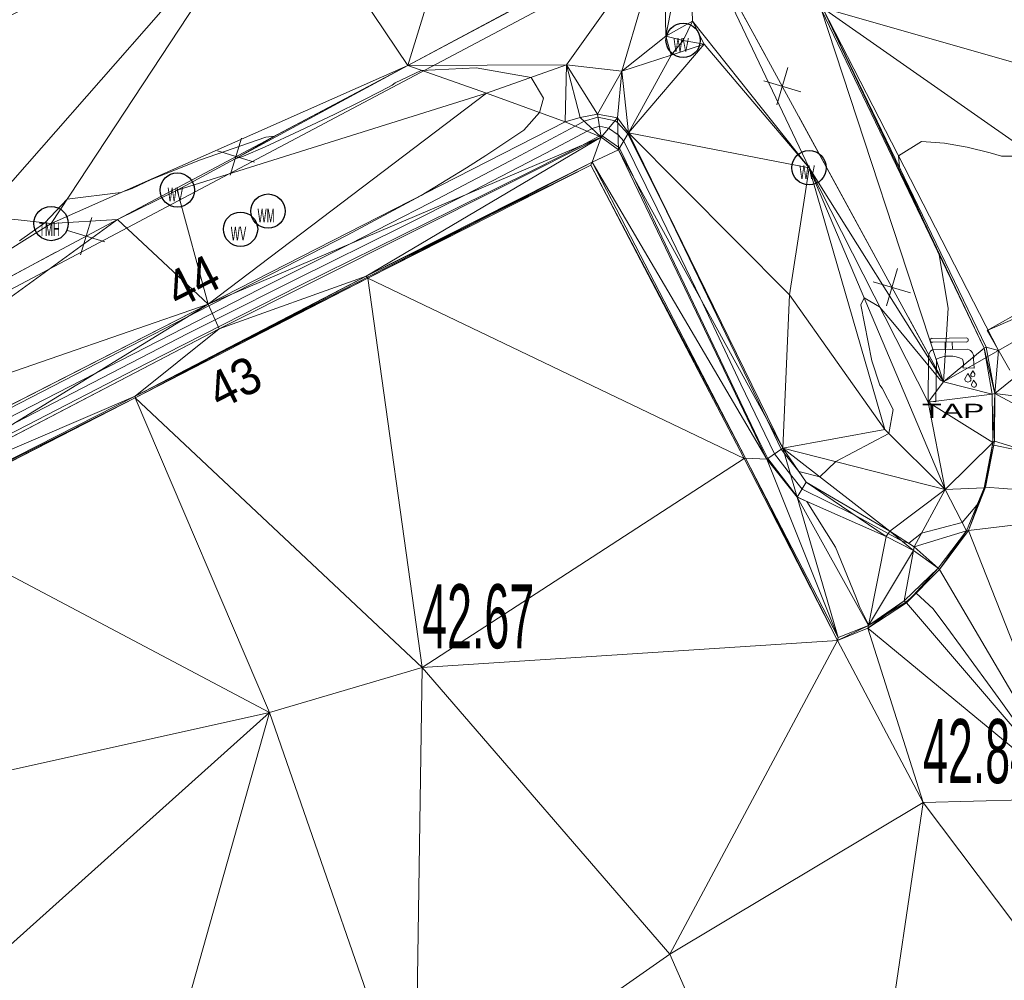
# Model space of a CAD drawing. Extents: x 79271 to 79617, y -3659238 to -3658956.
# Tile 22 of 29: x 79408 to 79430, y -3659043 to -3659022. Entities that reach past the tile are written whole.
import ezdxf
from ezdxf.enums import TextEntityAlignment as Align
from ezdxf.lldxf.tags import DXFTag

# ---------------------------------------------------------------- set-up
doc = ezdxf.new("R2010")
doc.units = 0
for name, color, linetype in [('3dFace', 7, 'Continuous'), ('BK', 7, 'Continuous'), ('BOTTOM_OF_RETAINING_WALL', 7, 'Continuous'), ('CAD', 7, 'Continuous'), ('CODE', 7, 'Continuous'), ('ELEVATION', 7, 'Continuous'), ('ERF_LINES', 7, 'Continuous'), ('FENCE', 7, 'Continuous'), ('GATE', 7, 'Continuous'), ('GCONTOUR', 7, 'Continuous'), ('MCONTOUR', 7, 'Continuous'), ('TAP', 7, 'Continuous'), ('TELEPHONE_MANHOLE', 7, 'Continuous'), ('TK', 7, 'Continuous'), ('TOP_OF_RETAINING_WALL', 7, 'Continuous'), ('WATER_VALVE', 7, 'Continuous'), ('WM', 7, 'Continuous')]:
    doc.layers.add(name, color=color, linetype=linetype)
doc.styles.add('Arial', font='arial.ttf', dxfattribs={"height": 1})
tags = doc.linetypes.add('DOTTED500', pattern=[1.2, 0.7, -0.5]).pattern_tags.tags
tags[6:7] = [DXFTag(74, 4), DXFTag(75, 0), DXFTag(340, '0'), DXFTag(46, 0.0), DXFTag(50, 0.0), DXFTag(44, 0.0), DXFTag(45, 0.0)]
tags[4:5] = [DXFTag(74, 4), DXFTag(75, 0), DXFTag(340, '0'), DXFTag(46, 0.0), DXFTag(50, 0.0), DXFTag(44, 0.0), DXFTag(45, 0.0)]

msp = doc.modelspace()

# ---------------------------------------------------------------- linework, layer by layer
at = {"layer": '3dFace', "color": 142, "linetype": 'Continuous', "lineweight": 0, "transparency": 33554687}
for points in [[(79432.348, -3659015.181, 44.052), (79425.873, -3659021.76, 44.19), (79437.577, -3659025.099, 43.866), (79432.348, -3659015.181, 44.052)], [(79414.018, -3659018.867, 44.394), (79416.809, -3659023.021, 44.467), (79418.599, -3659017.203, 44.489), (79414.018, -3659018.867, 44.394)], [(79418.599, -3659017.203, 44.489), (79416.809, -3659023.021, 44.467), (79422.408, -3659020.015, 44.446), (79418.599, -3659017.203, 44.489)], [(79408.017, -3659021.983, 44.484), (79407.497, -3659026.305, 44.419), (79414.018, -3659018.867, 44.394), (79408.017, -3659021.983, 44.484)], [(79407.497, -3659026.305, 44.419), (79409.015, -3659026.472, 44.508), (79414.018, -3659018.867, 44.394), (79407.497, -3659026.305, 44.419)], [(79409.015, -3659026.472, 44.508), (79416.809, -3659023.021, 44.467), (79414.018, -3659018.867, 44.394), (79409.015, -3659026.472, 44.508)], [(79422.408, -3659020.015, 44.446), (79422.445, -3659022.382, 44.178), (79422.961, -3659019.742, 44.21), (79422.408, -3659020.015, 44.446)], [(79422.961, -3659019.742, 44.21), (79422.445, -3659022.382, 44.178), (79423.031, -3659022.054, 44.2), (79422.961, -3659019.742, 44.21)], [(79423.031, -3659022.054, 44.2), (79425.579, -3659025.254, 44.163), (79422.961, -3659019.742, 44.21), (79423.031, -3659022.054, 44.2)], [(79422.961, -3659019.742, 44.21), (79425.579, -3659025.254, 44.163), (79428.518, -3659029.934, 44), (79422.961, -3659019.742, 44.21)], [(79422.961, -3659019.742, 44.21), (79428.518, -3659029.934, 44), (79425.841, -3659021.786, 44.29), (79422.961, -3659019.742, 44.21)], [(79416.809, -3659023.021, 44.467), (79420.276, -3659023.008, 44.377), (79422.408, -3659020.015, 44.446), (79416.809, -3659023.021, 44.467)], [(79422.408, -3659020.015, 44.446), (79420.276, -3659023.008, 44.377), (79421.49, -3659023.144, 44.224), (79422.408, -3659020.015, 44.446)], [(79422.408, -3659020.015, 44.446), (79421.49, -3659023.144, 44.224), (79422.445, -3659022.382, 44.178), (79422.408, -3659020.015, 44.446)], [(79425.841, -3659021.786, 44.29), (79429.402, -3659029.193, 43.89), (79425.873, -3659021.76, 44.19), (79425.841, -3659021.786, 44.29)], [(79425.841, -3659021.786, 44.29), (79428.518, -3659029.934, 44), (79429.402, -3659029.193, 43.89), (79425.841, -3659021.786, 44.29)], [(79429.721, -3659029.243, 43.75), (79433.484, -3659027.084, 43.878), (79425.873, -3659021.76, 44.19), (79429.721, -3659029.243, 43.75)], [(79437.577, -3659025.099, 43.866), (79425.873, -3659021.76, 44.19), (79433.484, -3659027.084, 43.878), (79437.577, -3659025.099, 43.866)], [(79425.873, -3659021.76, 44.19), (79429.402, -3659029.193, 43.89), (79429.451, -3659029.174, 43.785), (79425.873, -3659021.76, 44.19)], [(79425.873, -3659021.76, 44.19), (79429.451, -3659029.174, 43.785), (79429.721, -3659029.243, 43.75), (79425.873, -3659021.76, 44.19)], [(79423.031, -3659022.054, 44.2), (79422.445, -3659022.382, 44.178), (79422.827, -3659022.471, 44.139), (79423.031, -3659022.054, 44.2)], [(79423.031, -3659022.054, 44.2), (79422.827, -3659022.471, 44.139), (79423.288, -3659022.552, 44.153), (79423.031, -3659022.054, 44.2)], [(79423.288, -3659022.552, 44.153), (79425.579, -3659025.254, 44.163), (79423.031, -3659022.054, 44.2), (79423.288, -3659022.552, 44.153)], [(79422.565, -3659022.794, 44.147), (79422.445, -3659022.382, 44.178), (79421.49, -3659023.144, 44.224), (79422.565, -3659022.794, 44.147)], [(79422.827, -3659022.471, 44.139), (79422.445, -3659022.382, 44.178), (79422.565, -3659022.794, 44.147), (79422.827, -3659022.471, 44.139)], [(79422.827, -3659022.471, 44.139), (79422.565, -3659022.794, 44.147), (79423.288, -3659022.552, 44.153), (79422.827, -3659022.471, 44.139)], [(79422.565, -3659022.794, 44.147), (79421.633, -3659024.49, 44.084), (79423.288, -3659022.552, 44.153), (79422.565, -3659022.794, 44.147)], [(79423.288, -3659022.552, 44.153), (79421.633, -3659024.49, 44.084), (79425.579, -3659025.254, 44.163), (79423.288, -3659022.552, 44.153)], [(79421.49, -3659023.144, 44.224), (79421.633, -3659024.49, 44.084), (79422.565, -3659022.794, 44.147), (79421.49, -3659023.144, 44.224)], [(79409.015, -3659026.472, 44.508), (79410.467, -3659026.381, 44.539), (79416.809, -3659023.021, 44.467), (79409.015, -3659026.472, 44.508)], [(79416.809, -3659023.021, 44.467), (79410.467, -3659026.381, 44.539), (79411.773, -3659025.741, 44.511), (79416.809, -3659023.021, 44.467)], [(79411.773, -3659025.741, 44.511), (79418.528, -3659023.627, 44.656), (79416.809, -3659023.021, 44.467), (79411.773, -3659025.741, 44.511)], [(79418.528, -3659023.627, 44.656), (79420.276, -3659023.008, 44.377), (79416.809, -3659023.021, 44.467), (79418.528, -3659023.627, 44.656)], [(79418.528, -3659023.627, 44.656), (79420.247, -3659024.251, 44.425), (79420.276, -3659023.008, 44.377), (79418.528, -3659023.627, 44.656)], [(79420.276, -3659023.008, 44.377), (79420.247, -3659024.251, 44.425), (79420.578, -3659024.155, 44.256), (79420.276, -3659023.008, 44.377)], [(79420.276, -3659023.008, 44.377), (79420.578, -3659024.155, 44.256), (79420.957, -3659024.086, 44.145), (79420.276, -3659023.008, 44.377)], [(79420.276, -3659023.008, 44.377), (79420.957, -3659024.086, 44.145), (79421.49, -3659023.144, 44.224), (79420.276, -3659023.008, 44.377)], [(79421.49, -3659023.144, 44.224), (79420.957, -3659024.086, 44.145), (79421.39, -3659024.165, 44.187), (79421.49, -3659023.144, 44.224)], [(79421.49, -3659023.144, 44.224), (79421.39, -3659024.165, 44.187), (79421.633, -3659024.49, 44.084), (79421.49, -3659023.144, 44.224)], [(79411.773, -3659025.741, 44.511), (79412.449, -3659028.234, 44.611), (79418.528, -3659023.627, 44.656), (79411.773, -3659025.741, 44.511)], [(79418.528, -3659023.627, 44.656), (79412.449, -3659028.234, 44.611), (79420.247, -3659024.251, 44.425), (79418.528, -3659023.627, 44.656)], [(79420.247, -3659024.251, 44.425), (79421.035, -3659024.586, 42.914), (79420.578, -3659024.155, 44.256), (79420.247, -3659024.251, 44.425)], [(79420.578, -3659024.155, 44.256), (79421.035, -3659024.586, 42.914), (79420.957, -3659024.086, 44.145), (79420.578, -3659024.155, 44.256)], [(79420.957, -3659024.086, 44.145), (79421.035, -3659024.586, 42.914), (79421.39, -3659024.165, 44.187), (79420.957, -3659024.086, 44.145)], [(79421.39, -3659024.165, 44.187), (79421.035, -3659024.586, 42.914), (79421.417, -3659024.86, 42.892), (79421.39, -3659024.165, 44.187)], [(79421.39, -3659024.165, 44.187), (79421.417, -3659024.86, 42.892), (79421.633, -3659024.49, 44.084), (79421.39, -3659024.165, 44.187)], [(79420.247, -3659024.251, 44.425), (79412.449, -3659028.234, 44.611), (79421.035, -3659024.586, 42.914), (79420.247, -3659024.251, 44.425)], [(79421.035, -3659024.586, 42.914), (79412.449, -3659028.234, 44.611), (79412.685, -3659028.772, 42.846), (79421.035, -3659024.586, 42.914)], [(79421.035, -3659024.586, 42.914), (79412.685, -3659028.772, 42.846), (79415.9, -3659027.626, 42.78), (79421.035, -3659024.586, 42.914)], [(79421.035, -3659024.586, 42.914), (79415.9, -3659027.626, 42.78), (79420.838, -3659025.128, 42.856), (79421.035, -3659024.586, 42.914)], [(79421.417, -3659024.86, 42.892), (79421.035, -3659024.586, 42.914), (79420.838, -3659025.128, 42.856), (79421.417, -3659024.86, 42.892)], [(79421.417, -3659024.86, 42.892), (79425.005, -3659031.378, 44.116), (79421.633, -3659024.49, 44.084), (79421.417, -3659024.86, 42.892)], [(79421.633, -3659024.49, 44.084), (79425.005, -3659031.378, 44.116), (79425.153, -3659028.033, 44.106), (79421.633, -3659024.49, 44.084)], [(79425.579, -3659025.254, 44.163), (79421.633, -3659024.49, 44.084), (79425.153, -3659028.033, 44.106), (79425.579, -3659025.254, 44.163)], [(79420.838, -3659025.128, 42.856), (79424.659, -3659031.618, 42.936), (79421.417, -3659024.86, 42.892), (79420.838, -3659025.128, 42.856)], [(79421.417, -3659024.86, 42.892), (79424.659, -3659031.618, 42.936), (79425.005, -3659031.378, 44.116), (79421.417, -3659024.86, 42.892)], [(79420.838, -3659025.128, 42.856), (79415.9, -3659027.626, 42.78), (79415.937, -3659027.668, 42.657), (79420.838, -3659025.128, 42.856)], [(79420.838, -3659025.128, 42.856), (79415.937, -3659027.668, 42.657), (79420.806, -3659025.198, 42.733), (79420.838, -3659025.128, 42.856)], [(79415.937, -3659027.668, 42.657), (79424.159, -3659031.603, 42.758), (79420.806, -3659025.198, 42.733), (79415.937, -3659027.668, 42.657)], [(79420.806, -3659025.198, 42.733), (79424.191, -3659031.602, 42.88), (79420.838, -3659025.128, 42.856), (79420.806, -3659025.198, 42.733)], [(79420.806, -3659025.198, 42.733), (79424.159, -3659031.603, 42.758), (79424.191, -3659031.602, 42.88), (79420.806, -3659025.198, 42.733)], [(79420.838, -3659025.128, 42.856), (79424.191, -3659031.602, 42.88), (79424.659, -3659031.618, 42.936), (79420.838, -3659025.128, 42.856)], [(79427.231, -3659030.974, 44.017), (79425.579, -3659025.254, 44.163), (79425.153, -3659028.033, 44.106), (79427.231, -3659030.974, 44.017)], [(79428.178, -3659030.378, 43.888), (79428.518, -3659029.934, 44), (79425.579, -3659025.254, 44.163), (79428.178, -3659030.378, 43.888)], [(79428.549, -3659032.287, 43.76), (79425.579, -3659025.254, 44.163), (79427.231, -3659030.974, 44.017), (79428.549, -3659032.287, 43.76)], [(79428.549, -3659032.287, 43.76), (79428.178, -3659030.378, 43.888), (79425.579, -3659025.254, 44.163), (79428.549, -3659032.287, 43.76)], [(79410.467, -3659026.381, 44.539), (79412.449, -3659028.234, 44.611), (79411.773, -3659025.741, 44.511), (79410.467, -3659026.381, 44.539)], [(79401.617, -3659031.098, 44.64), (79409.015, -3659026.472, 44.508), (79407.497, -3659026.305, 44.419), (79401.617, -3659031.098, 44.64)], [(79410.467, -3659026.381, 44.539), (79401.617, -3659031.098, 44.64), (79403.807, -3659031.219, 44.631), (79410.467, -3659026.381, 44.539)], [(79401.617, -3659031.098, 44.64), (79410.467, -3659026.381, 44.539), (79409.015, -3659026.472, 44.508), (79401.617, -3659031.098, 44.64)], [(79410.467, -3659026.381, 44.539), (79403.807, -3659031.219, 44.631), (79412.449, -3659028.234, 44.611), (79410.467, -3659026.381, 44.539)], [(79429.637, -3659030.189, 43.656), (79433.484, -3659027.084, 43.878), (79429.721, -3659029.243, 43.75), (79429.637, -3659030.189, 43.656)], [(79429.637, -3659030.189, 43.656), (79439.023, -3659031.37, 43.604), (79433.484, -3659027.084, 43.878), (79429.637, -3659030.189, 43.656)], [(79415.9, -3659027.626, 42.78), (79412.685, -3659028.772, 42.846), (79410.853, -3659030.245, 42.791), (79415.9, -3659027.626, 42.78)], [(79415.9, -3659027.626, 42.78), (79410.853, -3659030.245, 42.791), (79415.937, -3659027.668, 42.657), (79415.9, -3659027.626, 42.78)], [(79410.854, -3659030.284, 42.622), (79415.937, -3659027.668, 42.657), (79410.853, -3659030.245, 42.791), (79410.854, -3659030.284, 42.622)], [(79410.854, -3659030.284, 42.622), (79417.124, -3659036.174, 42.669), (79415.937, -3659027.668, 42.657), (79410.854, -3659030.284, 42.622)], [(79417.124, -3659036.174, 42.669), (79424.159, -3659031.603, 42.758), (79415.937, -3659027.668, 42.657), (79417.124, -3659036.174, 42.669)], [(79425.005, -3659031.378, 44.116), (79427.231, -3659030.974, 44.017), (79425.153, -3659028.033, 44.106), (79425.005, -3659031.378, 44.116)], [(79412.449, -3659028.234, 44.611), (79403.807, -3659031.219, 44.631), (79404.865, -3659032.101, 44.71), (79412.449, -3659028.234, 44.611)], [(79412.449, -3659028.234, 44.611), (79404.865, -3659032.101, 44.71), (79405.267, -3659032.64, 42.738), (79412.449, -3659028.234, 44.611)], [(79412.449, -3659028.234, 44.611), (79405.267, -3659032.64, 42.738), (79412.685, -3659028.772, 42.846), (79412.449, -3659028.234, 44.611)], [(79412.685, -3659028.772, 42.846), (79405.267, -3659032.64, 42.738), (79410.853, -3659030.245, 42.791), (79412.685, -3659028.772, 42.846)], [(79428.518, -3659029.934, 44), (79429.578, -3659030.202, 43.816), (79429.402, -3659029.193, 43.89), (79428.518, -3659029.934, 44)], [(79429.402, -3659029.193, 43.89), (79429.637, -3659030.189, 43.656), (79429.451, -3659029.174, 43.785), (79429.402, -3659029.193, 43.89)], [(79429.402, -3659029.193, 43.89), (79429.578, -3659030.202, 43.816), (79429.637, -3659030.189, 43.656), (79429.402, -3659029.193, 43.89)], [(79429.451, -3659029.174, 43.785), (79429.637, -3659030.189, 43.656), (79429.721, -3659029.243, 43.75), (79429.451, -3659029.174, 43.785)], [(79428.178, -3659030.378, 43.888), (79429.578, -3659030.202, 43.816), (79428.518, -3659029.934, 44), (79428.178, -3659030.378, 43.888)], [(79428.178, -3659030.378, 43.888), (79429.595, -3659031.255, 43.685), (79429.578, -3659030.202, 43.816), (79428.178, -3659030.378, 43.888)], [(79429.578, -3659030.202, 43.816), (79429.595, -3659031.255, 43.685), (79429.637, -3659030.189, 43.656), (79429.578, -3659030.202, 43.816)], [(79429.637, -3659030.189, 43.656), (79429.595, -3659031.255, 43.685), (79429.634, -3659031.226, 43.512), (79429.637, -3659030.189, 43.656)], [(79429.634, -3659031.226, 43.512), (79434.069, -3659032.584, 43.465), (79429.637, -3659030.189, 43.656), (79429.634, -3659031.226, 43.512)], [(79429.637, -3659030.189, 43.656), (79434.069, -3659032.584, 43.465), (79439.023, -3659031.37, 43.604), (79429.637, -3659030.189, 43.656)], [(79410.853, -3659030.245, 42.791), (79405.267, -3659032.64, 42.738), (79405.701, -3659032.861, 42.69), (79410.853, -3659030.245, 42.791)], [(79410.853, -3659030.245, 42.791), (79405.701, -3659032.861, 42.69), (79410.854, -3659030.284, 42.622), (79410.853, -3659030.245, 42.791)], [(79410.854, -3659030.284, 42.622), (79405.701, -3659032.861, 42.69), (79405.733, -3659032.897, 42.569), (79410.854, -3659030.284, 42.622)], [(79405.733, -3659032.897, 42.569), (79413.784, -3659037.158, 42.658), (79410.854, -3659030.284, 42.622), (79405.733, -3659032.897, 42.569)], [(79410.854, -3659030.284, 42.622), (79413.784, -3659037.158, 42.658), (79417.124, -3659036.174, 42.669), (79410.854, -3659030.284, 42.622)], [(79428.178, -3659030.378, 43.888), (79428.549, -3659032.287, 43.76), (79429.595, -3659031.255, 43.685), (79428.178, -3659030.378, 43.888)], [(79425.005, -3659031.378, 44.116), (79428.549, -3659032.287, 43.76), (79427.231, -3659030.974, 44.017), (79425.005, -3659031.378, 44.116)], [(79429.595, -3659031.255, 43.685), (79428.549, -3659032.287, 43.76), (79429.404, -3659032.245, 43.545), (79429.595, -3659031.255, 43.685)], [(79429.595, -3659031.255, 43.685), (79429.404, -3659032.245, 43.545), (79429.432, -3659032.236, 43.379), (79429.595, -3659031.255, 43.685)], [(79429.595, -3659031.255, 43.685), (79429.432, -3659032.236, 43.379), (79429.634, -3659031.226, 43.512), (79429.595, -3659031.255, 43.685)], [(79429.432, -3659032.236, 43.379), (79434.069, -3659032.584, 43.465), (79429.634, -3659031.226, 43.512), (79429.432, -3659032.236, 43.379)], [(79425.317, -3659032.452, 42.976), (79425.005, -3659031.378, 44.116), (79424.659, -3659031.618, 42.936), (79425.317, -3659032.452, 42.976)], [(79425.317, -3659032.452, 42.976), (79425.517, -3659032.125, 43.947), (79425.005, -3659031.378, 44.116), (79425.317, -3659032.452, 42.976)], [(79427.346, -3659033.192, 43.781), (79428.549, -3659032.287, 43.76), (79425.005, -3659031.378, 44.116), (79427.346, -3659033.192, 43.781)], [(79425.005, -3659031.378, 44.116), (79425.517, -3659032.125, 43.947), (79427.346, -3659033.192, 43.781), (79425.005, -3659031.378, 44.116)], [(79417.124, -3659036.174, 42.669), (79426.202, -3659035.585, 42.783), (79424.159, -3659031.603, 42.758), (79417.124, -3659036.174, 42.669)], [(79424.159, -3659031.603, 42.758), (79426.202, -3659035.585, 42.783), (79424.191, -3659031.602, 42.88), (79424.159, -3659031.603, 42.758)], [(79424.191, -3659031.602, 42.88), (79426.202, -3659035.585, 42.783), (79426.216, -3659035.52, 42.845), (79424.191, -3659031.602, 42.88)], [(79424.191, -3659031.602, 42.88), (79426.216, -3659035.52, 42.845), (79424.659, -3659031.618, 42.936), (79424.191, -3659031.602, 42.88)], [(79424.659, -3659031.618, 42.936), (79426.216, -3659035.52, 42.845), (79425.317, -3659032.452, 42.976), (79424.659, -3659031.618, 42.936)], [(79425.317, -3659032.452, 42.976), (79427.261, -3659033.309, 43.193), (79425.517, -3659032.125, 43.947), (79425.317, -3659032.452, 42.976)], [(79425.517, -3659032.125, 43.947), (79427.261, -3659033.309, 43.193), (79427.346, -3659033.192, 43.781), (79425.517, -3659032.125, 43.947)], [(79427.874, -3659033.533, 43.42), (79428.549, -3659032.287, 43.76), (79427.346, -3659033.192, 43.781), (79427.874, -3659033.533, 43.42)], [(79427.874, -3659033.533, 43.42), (79429.018, -3659033.184, 43.435), (79428.549, -3659032.287, 43.76), (79427.874, -3659033.533, 43.42)], [(79428.549, -3659032.287, 43.76), (79429.018, -3659033.184, 43.435), (79429.404, -3659032.245, 43.545), (79428.549, -3659032.287, 43.76)], [(79429.404, -3659032.245, 43.545), (79429.018, -3659033.184, 43.435), (79429.064, -3659033.179, 43.272), (79429.404, -3659032.245, 43.545)], [(79429.404, -3659032.245, 43.545), (79429.064, -3659033.179, 43.272), (79429.432, -3659032.236, 43.379), (79429.404, -3659032.245, 43.545)], [(79429.064, -3659033.179, 43.272), (79434.069, -3659032.584, 43.465), (79429.432, -3659032.236, 43.379), (79429.064, -3659033.179, 43.272)], [(79425.317, -3659032.452, 42.976), (79426.216, -3659035.52, 42.845), (79426.874, -3659035.256, 42.998), (79425.317, -3659032.452, 42.976)], [(79425.317, -3659032.452, 42.976), (79426.874, -3659035.256, 42.998), (79427.261, -3659033.309, 43.193), (79425.317, -3659032.452, 42.976)], [(79429.064, -3659033.179, 43.272), (79431.375, -3659039.032, 43.009), (79434.069, -3659032.584, 43.465), (79429.064, -3659033.179, 43.272)], [(79405.733, -3659032.897, 42.569), (79400.575, -3659040.091, 42.517), (79413.784, -3659037.158, 42.658), (79405.733, -3659032.897, 42.569)], [(79427.261, -3659033.309, 43.193), (79427.86, -3659033.617, 43.24), (79427.346, -3659033.192, 43.781), (79427.261, -3659033.309, 43.193)], [(79427.346, -3659033.192, 43.781), (79427.86, -3659033.617, 43.24), (79427.874, -3659033.533, 43.42), (79427.346, -3659033.192, 43.781)], [(79427.874, -3659033.533, 43.42), (79428.402, -3659034.004, 43.286), (79429.018, -3659033.184, 43.435), (79427.874, -3659033.533, 43.42)], [(79429.018, -3659033.184, 43.435), (79428.402, -3659034.004, 43.286), (79428.429, -3659034.03, 43.116), (79429.018, -3659033.184, 43.435)], [(79429.018, -3659033.184, 43.435), (79428.429, -3659034.03, 43.116), (79429.064, -3659033.179, 43.272), (79429.018, -3659033.184, 43.435)], [(79428.429, -3659034.03, 43.116), (79431.375, -3659039.032, 43.009), (79429.064, -3659033.179, 43.272), (79428.429, -3659034.03, 43.116)], [(79427.261, -3659033.309, 43.193), (79426.874, -3659035.256, 42.998), (79427.86, -3659033.617, 43.24), (79427.261, -3659033.309, 43.193)], [(79427.86, -3659033.617, 43.24), (79426.874, -3659035.256, 42.998), (79427.658, -3659034.719, 43.114), (79427.86, -3659033.617, 43.24)], [(79427.86, -3659033.617, 43.24), (79427.658, -3659034.719, 43.114), (79428.402, -3659034.004, 43.286), (79427.86, -3659033.617, 43.24)], [(79427.86, -3659033.617, 43.24), (79428.402, -3659034.004, 43.286), (79427.874, -3659033.533, 43.42), (79427.86, -3659033.617, 43.24)], [(79428.402, -3659034.004, 43.286), (79427.658, -3659034.719, 43.114), (79427.705, -3659034.761, 42.952), (79428.402, -3659034.004, 43.286)], [(79428.402, -3659034.004, 43.286), (79427.705, -3659034.761, 42.952), (79428.429, -3659034.03, 43.116), (79428.402, -3659034.004, 43.286)], [(79427.705, -3659034.761, 42.952), (79431.375, -3659039.032, 43.009), (79428.429, -3659034.03, 43.116), (79427.705, -3659034.761, 42.952)], [(79427.658, -3659034.719, 43.114), (79426.874, -3659035.256, 42.998), (79426.864, -3659035.317, 42.87), (79427.658, -3659034.719, 43.114)], [(79427.658, -3659034.719, 43.114), (79426.864, -3659035.317, 42.87), (79427.705, -3659034.761, 42.952), (79427.658, -3659034.719, 43.114)], [(79426.864, -3659035.317, 42.87), (79431.375, -3659039.032, 43.009), (79427.705, -3659034.761, 42.952), (79426.864, -3659035.317, 42.87)], [(79426.874, -3659035.256, 42.998), (79426.216, -3659035.52, 42.845), (79426.202, -3659035.585, 42.783), (79426.874, -3659035.256, 42.998)], [(79426.874, -3659035.256, 42.998), (79426.202, -3659035.585, 42.783), (79426.864, -3659035.317, 42.87), (79426.874, -3659035.256, 42.998)], [(79428.069, -3659039.12, 42.838), (79426.864, -3659035.317, 42.87), (79426.202, -3659035.585, 42.783), (79428.069, -3659039.12, 42.838)], [(79428.069, -3659039.12, 42.838), (79431.375, -3659039.032, 43.009), (79426.864, -3659035.317, 42.87), (79428.069, -3659039.12, 42.838)], [(79422.537, -3659042.44, 42.74), (79426.202, -3659035.585, 42.783), (79417.124, -3659036.174, 42.669), (79422.537, -3659042.44, 42.74)], [(79422.537, -3659042.44, 42.74), (79428.069, -3659039.12, 42.838), (79426.202, -3659035.585, 42.783), (79422.537, -3659042.44, 42.74)], [(79413.784, -3659037.158, 42.658), (79416.974, -3659046.33, 42.705), (79417.124, -3659036.174, 42.669), (79413.784, -3659037.158, 42.658)], [(79417.124, -3659036.174, 42.669), (79416.974, -3659046.33, 42.705), (79422.537, -3659042.44, 42.74), (79417.124, -3659036.174, 42.669)], [(79400.575, -3659040.091, 42.517), (79403.673, -3659046.223, 42.567), (79413.784, -3659037.158, 42.658), (79400.575, -3659040.091, 42.517)], [(79403.673, -3659046.223, 42.567), (79410.118, -3659050.181, 42.688), (79413.784, -3659037.158, 42.658), (79403.673, -3659046.223, 42.567)], [(79413.784, -3659037.158, 42.658), (79410.118, -3659050.181, 42.688), (79416.974, -3659046.33, 42.705), (79413.784, -3659037.158, 42.658)], [(79428.069, -3659039.12, 42.838), (79434.102, -3659047.129, 42.914), (79431.375, -3659039.032, 43.009), (79428.069, -3659039.12, 42.838)], [(79426.31, -3659051.039, 42.797), (79428.069, -3659039.12, 42.838), (79422.537, -3659042.44, 42.74), (79426.31, -3659051.039, 42.797)], [(79426.31, -3659051.039, 42.797), (79434.102, -3659047.129, 42.914), (79428.069, -3659039.12, 42.838), (79426.31, -3659051.039, 42.797)], [(79426.31, -3659051.039, 42.797), (79422.537, -3659042.44, 42.74), (79416.974, -3659046.33, 42.705), (79426.31, -3659051.039, 42.797)]]:
    msp.add_3dface(points, dxfattribs=at)
at = {"layer": 'BK', "color": 9, "linetype": 'DOTTED500', "lineweight": 9, "transparency": 33554687}
for p, q in [((79425.873, -3659021.76, 44.19), (79429.451, -3659029.174, 43.785)), ((79420.806, -3659025.198, 42.633), (79415.9, -3659027.626, 42.68)), ((79424.159, -3659031.603, 42.658), (79420.806, -3659025.198, 42.633)), ((79415.9, -3659027.626, 42.68), (79410.854, -3659030.284, 42.522)), ((79429.451, -3659029.174, 43.685), (79429.637, -3659030.189, 43.556)), ((79429.637, -3659030.189, 43.556), (79429.634, -3659031.226, 43.412)), ((79410.854, -3659030.284, 42.522), (79405.733, -3659032.897, 42.469)), ((79429.634, -3659031.226, 43.412), (79429.432, -3659032.236, 43.279)), ((79426.202, -3659035.585, 42.683), (79424.159, -3659031.603, 42.658)), ((79429.432, -3659032.236, 43.279), (79429.064, -3659033.179, 43.172)), ((79429.064, -3659033.179, 43.172), (79428.429, -3659034.03, 43.016)), ((79428.429, -3659034.03, 43.016), (79427.705, -3659034.761, 42.852)), ((79427.705, -3659034.761, 42.852), (79426.864, -3659035.317, 42.77)), ((79426.864, -3659035.317, 42.77), (79426.202, -3659035.585, 42.683))]:
    msp.add_line(p, q, dxfattribs=at)
at = {"layer": 'BOTTOM_OF_RETAINING_WALL', "color": 253, "linetype": 'DOTTED500', "lineweight": 9, "transparency": 33554687}
for p, q in [((79412.685, -3659028.772, 42.746), (79421.035, -3659024.586, 42.814)), ((79421.035, -3659024.586, 42.814), (79421.417, -3659024.86, 42.792)), ((79421.417, -3659024.86, 42.792), (79424.659, -3659031.618, 42.836)), ((79412.685, -3659028.772, 42.746), (79405.267, -3659032.64, 42.638)), ((79424.659, -3659031.618, 42.836), (79425.317, -3659032.452, 42.876)), ((79425.317, -3659032.452, 42.876), (79427.261, -3659033.309, 43.093)), ((79427.261, -3659033.309, 43.093), (79427.86, -3659033.617, 43.14))]:
    msp.add_line(p, q, dxfattribs=at)
at = {"layer": 'CAD', "color": 30, "linetype": 'Continuous', "lineweight": 25, "transparency": 33554687}
msp.add_line((79428.275, -3659029.073), (79428.275, -3659029.068), dxfattribs=at)
at = {"layer": 'ERF_LINES', "color": 9, "linetype": 'Continuous', "lineweight": 9, "transparency": 33554687}
msp.add_line((79453.5, -3659003.886), (79391.837, -3659036.539), dxfattribs=at)
at = {"layer": 'FENCE', "color": 1, "linetype": 'Continuous', "lineweight": 9, "transparency": 33554687}
for p, q in [((79422.961, -3659019.742, 44.26), (79424.636, -3659022.815, 44.11)), ((79416.809, -3659023.021, 44.238), (79419.898, -3659021.375, 44.367)), ((79416.809, -3659023.021, 44.402), (79413.716, -3659024.66, 44.367)), ((79425.115, -3659023.066, 44.292), (79424.876, -3659023.88, 44.11)), ((79424.588, -3659023.354, 44.292), (79425.402, -3659023.593, 44.11)), ((79425.355, -3659024.132, 44.473), (79427.03, -3659027.205, 44.11)), ((79413.178, -3659024.605, 44.41), (79412.929, -3659025.416, 44.367)), ((79413.459, -3659025.135, 44.41), (79412.648, -3659024.886, 44.367)), ((79412.391, -3659025.362, 44.452), (79410.467, -3659026.381, 44.367)), ((79409.656, -3659027.153, 44.447), (79409.904, -3659026.341, 44.54)), ((79410.442, -3659026.394, 44.404), (79410.467, -3659026.381, 44.54)), ((79409.374, -3659026.624, 44.447), (79410.186, -3659026.871, 44.54)), ((79406.029, -3659028.746, 44.454), (79409.118, -3659027.1, 44.54)), ((79427.509, -3659027.456, 44.505), (79427.269, -3659028.27, 44.11)), ((79426.982, -3659027.744, 44.505), (79427.796, -3659027.983, 44.11)), ((79427.748, -3659028.522, 44.687), (79428.518, -3659029.934, 44.11)), ((79428.518, -3659029.934, 44.17), (79429.721, -3659029.243, 44.606))]:
    msp.add_line(p, q, dxfattribs=at)
at = {"layer": 'GATE', "color": 14, "linetype": 'Continuous', "lineweight": 9, "transparency": 33554687}
for p, q in [((79429.473, -3659028.809, 44.433), (79437.5, -3659024.225, 44.364)), ((79437.996, -3659025.093, 44.364), (79429.473, -3659028.809, 44.433)), ((79429.473, -3659028.809, 44.433), (79429.969, -3659029.677, 44.433))]:
    msp.add_line(p, q, dxfattribs=at)
at = {"layer": 'GCONTOUR', "color": 9, "linetype": 'Continuous', "lineweight": 9}
for points, elevation in [([(79408.327, -3659026.848), (79408.878, -3659026.457), (79409.367, -3659025.937), (79410.54, -3659025.797), (79410.785, -3659025.707), (79411.202, -3659025.507), (79412.283, -3659025.081), (79413.71, -3659024.582), (79413.904, -3659024.56), (79413.038, -3659025.057), (79413.22, -3659025.001), (79413.69, -3659024.799), (79414.44, -3659024.45), (79415.212, -3659024.081), (79415.807, -3659023.789), (79416.224, -3659023.577), (79416.465, -3659023.446), (79416.53, -3659023.401), (79417.103, -3659023.128), (79417.109, -3659023.127), (79418.306, -3659023.067), (79419.506, -3659023.281), (79419.777, -3659023.731), (79419.689, -3659024.048), (79419.346, -3659024.431), (79418.931, -3659024.711), (79418.512, -3659024.985), (79418.089, -3659025.252), (79417.663, -3659025.515), (79417.104, -3659025.857), (79415.486, -3659026.726), (79413.853, -3659027.565), (79413.011, -3659027.995), (79412.464, -3659028.268), (79404.915, -3659032.155)], 44.5), ([(79405.109, -3659032.433), (79412.004, -3659028.875), (79412.598, -3659028.573), (79414.371, -3659027.686), (79416.693, -3659026.539), (79418.069, -3659025.846), (79419.825, -3659024.938), (79420.729, -3659024.456), (79420.835, -3659024.398), (79420.998, -3659024.348), (79421.198, -3659024.392), (79421.404, -3659024.534), (79421.527, -3659024.671), (79422.259, -3659026.153), (79423.199, -3659028.098), (79423.265, -3659028.235), (79424.087, -3659029.981), (79424.824, -3659031.503), (79425.174, -3659031.958), (79425.425, -3659032.276), (79426.551, -3659032.827), (79427.305, -3659033.248), (79427.613, -3659033.413), (79427.757, -3659033.457), (79428.033, -3659033.24), (79428.924, -3659033.005), (79429.246, -3659032.629), (79429.348, -3659032.399), (79429.412, -3659032.243), (79429.496, -3659031.848), (79429.616, -3659031.317), (79430.106, -3659031.416)], 43.5)]:
    msp.add_lwpolyline(points, dxfattribs=dict(at, elevation=elevation))
at = {"layer": 'MCONTOUR', "color": 9, "linetype": 'Continuous', "lineweight": 9}
for points, elevation in [([(79405.006, -3659032.297), (79413.566, -3659027.904), (79415.537, -3659026.922), (79417.298, -3659026.019), (79419.049, -3659025.103), (79420.469, -3659024.345), (79420.665, -3659024.237), (79420.966, -3659024.145), (79421.338, -3659024.227), (79421.394, -3659024.265), (79421.618, -3659024.516), (79422.358, -3659025.992), (79424.665, -3659030.76), (79424.971, -3659031.402), (79425.037, -3659031.487), (79425.357, -3659031.891), (79425.816, -3659032.006), (79426.16, -3659031.674), (79427.318, -3659031.061), (79427.419, -3659030.534), (79427.175, -3659030.07), (79427.126, -3659030.001), (79426.948, -3659029.473), (79426.711, -3659028.248), (79426.78, -3659028.099), (79427.12, -3659028.292), (79427.447, -3659028.676), (79428.449, -3659029.897), (79428.518, -3659029.934), (79428.617, -3659028.318), (79428.423, -3659027.156), (79428.109, -3659026.468), (79427.552, -3659025.239), (79427.535, -3659024.992), (79428.036, -3659024.677), (79428.537, -3659024.713), (79429.036, -3659024.803), (79429.536, -3659024.93), (79429.787, -3659025), (79430.509, -3659025.003)], 44), ([(79405.212, -3659032.569), (79411.096, -3659029.531), (79414.436, -3659027.836), (79417.8, -3659026.174), (79419.58, -3659025.289), (79420.599, -3659024.771), (79420.99, -3659024.567), (79421.006, -3659024.558), (79421.03, -3659024.551), (79421.059, -3659024.558), (79421.415, -3659024.802), (79421.437, -3659024.826), (79421.734, -3659025.435), (79421.852, -3659025.683), (79422.22, -3659026.469), (79423.123, -3659028.371), (79424.458, -3659031.166), (79424.678, -3659031.605), (79425.31, -3659032.429), (79425.322, -3659032.444), (79425.532, -3659032.547), (79426.153, -3659033.545), (79426.599, -3659034.631), (79426.679, -3659034.839), (79426.878, -3659035.236), (79426.882, -3659035.243), (79426.887, -3659035.247), (79427.287, -3659034.998), (79427.691, -3659034.749), (79427.805, -3659034.652), (79427.917, -3659034.547), (79428.291, -3659034.892), (79428.59, -3659035.293), (79428.887, -3659035.696), (79429.182, -3659036.1), (79429.476, -3659036.505), (79429.768, -3659036.912), (79430.058, -3659037.318)], 43)]:
    msp.add_lwpolyline(points, dxfattribs=dict(at, elevation=elevation))
at = {"layer": 'TAP', "color": 131, "linetype": 'Continuous', "lineweight": 9, "transparency": 33554687}
for p, q in [((79428.263, -3659029.068), (79429.011, -3659029.058)), ((79428.265, -3659028.982), (79429.013, -3659028.971)), ((79428.552, -3659029.069), (79428.556, -3659029.224)), ((79428.708, -3659029.073), (79428.711, -3659029.22)), ((79428.28, -3659029.229), (79429.041, -3659029.217)), ((79428.192, -3659029.424), (79428.181, -3659030.364)), ((79428.363, -3659029.438), (79428.352, -3659030.366)), ((79429.173, -3659029.427), (79429.184, -3659029.636)), ((79429.184, -3659029.636), (79428.942, -3659029.625)), ((79428.981, -3659029.864), (79429.045, -3659029.747)), ((79429.119, -3659029.864), (79429.045, -3659029.747)), ((79429.155, -3659029.694), (79429.111, -3659029.761)), ((79429.155, -3659029.694), (79429.202, -3659029.76)), ((79429.174, -3659029.897), (79429.128, -3659029.988)), ((79429.174, -3659029.897), (79429.236, -3659029.984)), ((79428.181, -3659030.364), (79428.352, -3659030.366))]:
    msp.add_line(p, q, dxfattribs=at)
for centre, radius, start, end in [((79428.274, -3659029.024, 571.162), 0.0469, 101.8532, 258.1468), ((79429.012, -3659029.017, 571.18), 0.0459, 271.3781, 88.6219), ((79428.361, -3659029.382, 571.167), 0.174, 117.7484, 193.7961), ((79428.647, -3659029.988, 571.183), 0.619, 62.7206, 117.2794), ((79429.002, -3659029.389, 571.182), 0.176, 347.5295, 77.0218), ((79428.729, -3659029.544, 571.177), 0.228, 339.0333, 27.6996), ((79429.157, -3659029.774, 571.188), 0.0472, 164.1223, 17.5225), ((79429.05, -3659029.867, 571.186), 0.0689, 177.7152, 2.2848), ((79429.182, -3659029.996, 571.19), 0.055, 171.7991, 13.4537)]:
    msp.add_arc(centre, radius, start, end, dxfattribs=at)
at = {"layer": 'TELEPHONE_MANHOLE', "color": 55, "linetype": 'Continuous', "lineweight": 30, "transparency": 33554687}
msp.add_circle((79409.015, -3659026.472, 44.488), 0.375, dxfattribs=at)
at = {"layer": 'TK', "color": 55, "linetype": 'Continuous', "lineweight": 9, "transparency": 33554687}
for p, q in [((79429.402, -3659029.193, 43.89), (79425.841, -3659021.786, 44.29)), ((79420.838, -3659025.128, 42.756), (79410.853, -3659030.245, 42.691)), ((79424.191, -3659031.602, 42.78), (79420.838, -3659025.128, 42.756)), ((79429.578, -3659030.202, 43.816), (79429.402, -3659029.193, 43.89)), ((79429.578, -3659030.202, 43.716), (79429.595, -3659031.255, 43.585)), ((79410.853, -3659030.245, 42.691), (79405.701, -3659032.861, 42.59)), ((79429.595, -3659031.255, 43.585), (79429.404, -3659032.245, 43.445)), ((79426.216, -3659035.52, 42.745), (79424.191, -3659031.602, 42.78)), ((79429.404, -3659032.245, 43.445), (79429.018, -3659033.184, 43.335)), ((79429.018, -3659033.184, 43.335), (79428.402, -3659034.004, 43.186)), ((79428.402, -3659034.004, 43.186), (79427.658, -3659034.719, 43.014)), ((79427.658, -3659034.719, 43.014), (79426.874, -3659035.256, 42.898)), ((79426.874, -3659035.256, 42.898), (79426.216, -3659035.52, 42.745))]:
    msp.add_line(p, q, dxfattribs=at)
at = {"layer": 'TOP_OF_RETAINING_WALL', "color": 253, "linetype": 'Continuous', "lineweight": 9, "transparency": 33554687}
for p, q in [((79420.247, -3659024.251, 44.325), (79420.578, -3659024.155, 44.156)), ((79420.578, -3659024.155, 44.156), (79420.957, -3659024.086, 44.045)), ((79420.957, -3659024.086, 44.045), (79421.39, -3659024.165, 44.087)), ((79421.39, -3659024.165, 44.087), (79421.633, -3659024.49, 43.984)), ((79412.449, -3659028.234, 44.511), (79420.247, -3659024.251, 44.325)), ((79421.633, -3659024.49, 43.984), (79425.005, -3659031.378, 44.016)), ((79404.865, -3659032.101, 44.61), (79412.449, -3659028.234, 44.511)), ((79425.005, -3659031.378, 44.016), (79425.517, -3659032.125, 43.847)), ((79425.517, -3659032.125, 43.847), (79427.346, -3659033.192, 43.681)), ((79427.346, -3659033.192, 43.681), (79427.874, -3659033.533, 43.32))]:
    msp.add_line(p, q, dxfattribs=at)
at = {"layer": 'WATER_VALVE', "color": 151, "linetype": 'Continuous', "lineweight": 30, "transparency": 33554687}
for centre in [(79422.827, -3659022.471, 42.187), (79425.579, -3659025.254, 42.187), (79411.773, -3659025.741, 42.187), (79413.154, -3659026.596, 42.187)]:
    msp.add_circle(centre, 0.375, dxfattribs=at)
at = {"layer": 'WM', "color": 5, "linetype": 'Continuous', "lineweight": 30, "transparency": 33554687}
msp.add_circle((79413.756, -3659026.202, 42.187), 0.375, dxfattribs=at)

# ---------------------------------------------------------------- texts
at = {"layer": 'CAD', "color": 131, "transparency": 33554687, "style": 'Arial', "width": 1.626016}
msp.add_text('TAP', height=0.3075, dxfattribs=at).set_placement((79428.728, -3659030.811, 43.805), align=Align.BOTTOM_CENTER)
at = {"layer": 'CODE', "color": 8, "transparency": 33554687, "style": 'Arial', "width": 0.5}
for s, p in [('WV', (79422.784, -3659022.567, 44.142)), ('WV', (79425.536, -3659025.35, 44.16)), ('WV', (79411.73, -3659025.837, 44.515)), ('WM', (79413.713, -3659026.298, 44.589)), ('TMH', (79408.98, -3659026.594, 44.516)), ('WV', (79413.111, -3659026.692, 44.583))]:
    msp.add_text(s, height=0.3, dxfattribs=at).set_placement(p, align=Align.MIDDLE_CENTER)
at = {"layer": 'ELEVATION', "color": 8, "transparency": 33554687, "style": 'Arial', "width": 0.5}
for s, p in [('42.67', (79417.124, -3659036.174, 42.669)), ('42.84', (79428.069, -3659039.12, 42.838))]:
    msp.add_text(s, height=1.4, dxfattribs=at).set_placement(p, align=Align.BOTTOM_LEFT)
at = {"layer": 'MCONTOUR', "color": 9, "transparency": 33554687, "style": 'Arial', "width": 0.9}
for s, rotation, p in [('44', 27.049, (79412.107, -3659027.731, 0.504)), ('43', 27.0141, (79413.018, -3659029.941, 43.005))]:
    msp.add_text(s, height=0.8, rotation=rotation, dxfattribs=at).set_placement(p, align=Align.MIDDLE_CENTER)

doc.saveas('drawing.dxf')
